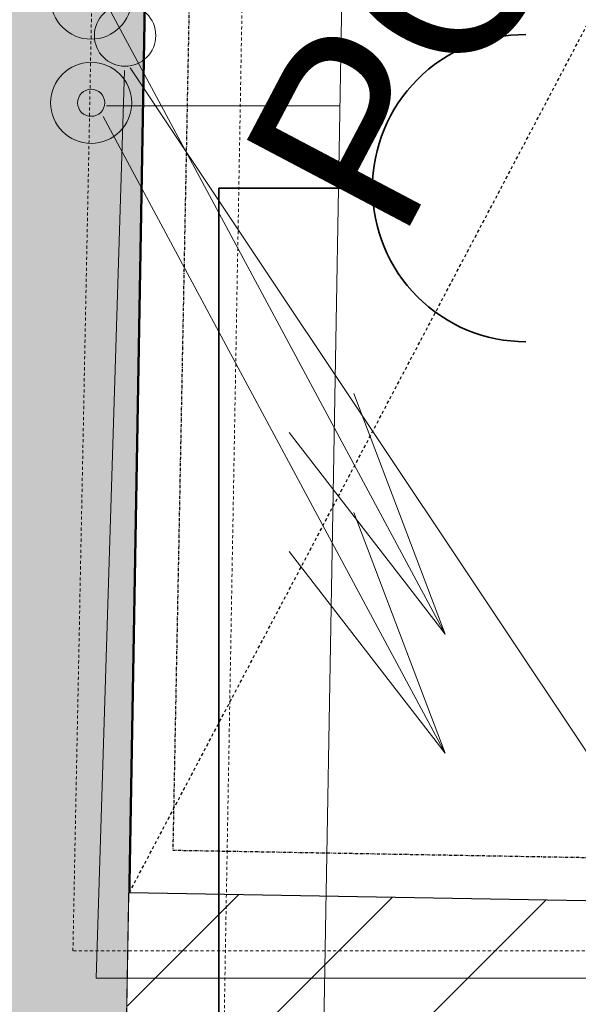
# Model space of a CAD drawing. Header units: millimetres. Extents: x -25972 to 4516, y -2839 to 20217.
# Tile 30 of 114: x -20108 to -19653, y 5309 to 6111. Entities that reach past the tile are written whole.
import ezdxf

# ---------------------------------------------------------------- set-up
doc = ezdxf.new("R2010")
doc.units = ezdxf.units.MM
doc.header["$MEASUREMENT"] = 0
for name, pattern in [('Wipeout_Contour', [1000, 0, -1000]), ('Čerchovaná M', [4.5, 2.5, -0.85, 0.3, -0.85]), ('Čárkovaná M', [4.5, 2.5, -2])]:
    doc.linetypes.add(name, pattern=pattern)
for name, color, linetype in [('7._POHLED ZÁPADNÍ_1_Anotace - SP', 7, 'Continuous'), ('7._POHLED ZÁPADNÍ_1_Konstrukce - nosné', 7, 'Continuous'), ('7._POHLED ZÁPADNÍ_1_Nové_Anotace - SP', 7, 'Continuous'), ('7._POHLED ZÁPADNÍ_1_Nové_Konstrukce - nosné', 7, 'Continuous'), ('7._POHLED ZÁPADNÍ_1_Nové_Kresby a obrázky', 7, 'Continuous'), ('7._POHLED ZÁPADNÍ_1_Nové_Výplně – Řezové', 7, 'Continuous'), ('7._POHLED ZÁPADNÍ_1_TZB - elektroinstalace', 7, 'Continuous'), ('7._POHLED ZÁPADNÍ_1_TZB - kanalizace', 7, 'Continuous'), ('7._POHLED ZÁPADNÍ_1_TZB - voda', 7, 'Continuous'), ('7._POHLED ZÁPADNÍ_1_TZB - ZTI', 7, 'Continuous'), ('7._POHLED ZÁPADNÍ_1_Výplně – Řezové', 7, 'Continuous')]:
    doc.layers.add(name, color=color, linetype=linetype)
doc.styles.add('GENEROVANÝ_STYL_1', font='txt')

msp = doc.modelspace()

# ---------------------------------------------------------------- hatches: boundary and pattern name
at = {"layer": '7._POHLED ZÁPADNÍ_1_Výplně – Řezové', "linetype": 'Continuous', "lineweight": 13}
msp.add_hatch(color=254, dxfattribs=at).paths.add_polyline_path([(-20379.24, 6240.31), (-20400.15, 5040.5), (-20025.21, 5033.96), (-20004.29, 6233.78)])

# ---------------------------------------------------------------- linework, layer by layer
at = {"layer": '7._POHLED ZÁPADNÍ_1_Konstrukce - nosné', "color": 7, "linetype": 'Continuous', "lineweight": 50, "flags": 128}
msp.add_lwpolyline([(-20025.21, 5033.96), (-20004.29, 6233.78)], dxfattribs=at)
at = {"layer": '7._POHLED ZÁPADNÍ_1_TZB - elektroinstalace', "color": 92, "linetype": 'Continuous', "lineweight": 35, "true_color": 0x00d700, "flags": 128}
for points in [[(-19820.97, 5973.6, -0.414214), (-19695.97, 6098.6)], [(-19695.97, 5848.6, -0.414214), (-19820.97, 5973.6)]]:
    msp.add_lwpolyline(points, format="xyb", dxfattribs=at)
msp.add_lwpolyline([(-19945.97, 5973.6), (-19820.97, 5973.6)], dxfattribs=at)
at = {"layer": '7._POHLED ZÁPADNÍ_1_TZB - kanalizace', "color": 21, "linetype": 'Continuous', "lineweight": 13, "true_color": 0xff9955}
msp.add_circle((-20022.31, 6097.77), 25, dxfattribs=at)
at = {"layer": '7._POHLED ZÁPADNÍ_1_TZB - ZTI', "color": 211, "linetype": 'Continuous', "lineweight": 20, "true_color": 0xff66ff}
for p, q in [((-20040.2, 6128.7), (-19761.62, 5610.71)), ((-20037.43, 6040.47), (-19847.41, 6040.47)), ((-20040.2, 6031.76), (-19761.62, 5513.77)), ((-19761.62, 5610.71), (-19836.06, 5806.56)), ((-19761.62, 5610.71), (-19888.65, 5774.87)), ((-19761.62, 5513.77), (-19836.06, 5709.62)), ((-19761.62, 5513.77), (-19888.65, 5677.93))]:
    msp.add_line(p, q, dxfattribs=at)
for centre, radius in [((-20049.9, 6127.78), 33), ((-20049.9, 6043.02), 33), ((-20049.9, 6043.02), 11)]:
    msp.add_circle(centre, radius, dxfattribs=at)

# ---------------------------------------------------------------- texts
at = {"layer": '7._POHLED ZÁPADNÍ_1_Anotace - SP', "color": 1, "linetype": 'Continuous', "lineweight": 25, "insert": (-19863.81, 5962.25), "char_height": 150, "attachment_point": 4, "rotation": 62.17962, "style": 'GENEROVANÝ_STYL_1'}
msp.add_mtext('\\A1;{\\pql;\\fArial|b0|i0|c238|p38;PODHLED\\fArial|b0|i0|c238|p38;+2800}', dxfattribs=at)

# ---------------------------------------------------------------- next in the draw order: wipeouts: each hides what was drawn before it
at = {"color": 254, "linetype": 'Wipeout_Contour', "lineweight": 0, "ltscale": 79168.693331}
msp.add_wipeout([(-20020.83, 5285.25), (-18102.23, 5251.47), (-18100.21, 5366.45), (-20018.82, 5400.23)], dxfattribs=at).dxf.layer = '7._POHLED ZÁPADNÍ_1_Nové_Výplně – Řezové'

# ---------------------------------------------------------------- next in the draw order: hatches: boundary and pattern name
at = {"layer": '7._POHLED ZÁPADNÍ_1_Nové_Výplně – Řezové', "linetype": 'Continuous', "lineweight": 20, "true_color": 0xffaaaa}
h = msp.add_hatch(dxfattribs=at)
h.set_pattern_fill('Zdivo___lehčené_tvárnice_7A', color=21, style=0, pattern_type=2)
h.set_pattern_definition([(45, (0, 0), (-63.6396, 63.6396), [])])
h.paths.add_polyline_path([(-20020.83, 5285.25), (-18102.23, 5251.47), (-18100.21, 5366.45), (-20018.82, 5400.23)])

# ---------------------------------------------------------------- next in the draw order: linework, layer by layer
at = {"layer": '7._POHLED ZÁPADNÍ_1_Nové_Anotace - SP', "color": 1, "linetype": 'Čárkovaná M', "lineweight": 25}
msp.add_line((-20018.82, 5400.23), (-17950.99, 9318.84), dxfattribs=at)
at = {"layer": '7._POHLED ZÁPADNÍ_1_Nové_Konstrukce - nosné', "color": 1, "linetype": 'Continuous', "lineweight": 25, "flags": 128}
msp.add_lwpolyline([(-18100.21, 5366.45), (-20018.82, 5400.23)], dxfattribs=at)
at = {"layer": '7._POHLED ZÁPADNÍ_1_Nové_Kresby a obrázky', "color": 1, "linetype": 'Čerchovaná M', "lineweight": 25, "flags": 128}
msp.add_lwpolyline([(-18019.56, 5400.03), (-19983.16, 5434.61), (-19942.14, 7568.32)], dxfattribs=at)
at = {"layer": '7._POHLED ZÁPADNÍ_1_TZB - elektroinstalace', "color": 92, "linetype": 'Continuous', "lineweight": 35, "true_color": 0x00d700, "flags": 128}
msp.add_lwpolyline([(-19945.97, 5973.6), (-19945.97, 3598.6), (-19695.97, 3598.6)], dxfattribs=at)
at = {"layer": '7._POHLED ZÁPADNÍ_1_TZB - kanalizace', "color": 21, "linetype": 'Continuous', "lineweight": 13, "true_color": 0xff9955}
for p, q in [((-20022.83, 6069.32), (-20045.72, 5330.84)), ((-20018.14, 6071.53), (-19385.88, 5123.97)), ((-20045.72, 5330.84), (-19171.51, 5330.84))]:
    msp.add_line(p, q, dxfattribs=at)
at = {"layer": '7._POHLED ZÁPADNÍ_1_TZB - voda', "color": 142, "linetype": 'Čárkovaná M', "lineweight": 20, "true_color": 0x0080c0}
for p, q in [((-20064.76, 5352.92), (-19983.41, 9446.38)), ((-19107.9, 5352.92), (-20064.76, 5352.92))]:
    msp.add_line(p, q, dxfattribs=at)
at = {"layer": '7._POHLED ZÁPADNÍ_1_TZB - ZTI', "color": 211, "linetype": 'Čárkovaná M', "lineweight": 20, "true_color": 0xff66ff}
msp.add_line((-19922.62, 6375.12), (-19950.97, 4765.57), dxfattribs=at)
at = {"layer": '7._POHLED ZÁPADNÍ_1_TZB - ZTI', "color": 211, "linetype": 'Continuous', "lineweight": 20, "true_color": 0xff66ff}
msp.add_line((-19841.52, 6375.12), (-19869.86, 4765.57), dxfattribs=at)

doc.saveas('drawing.dxf')
